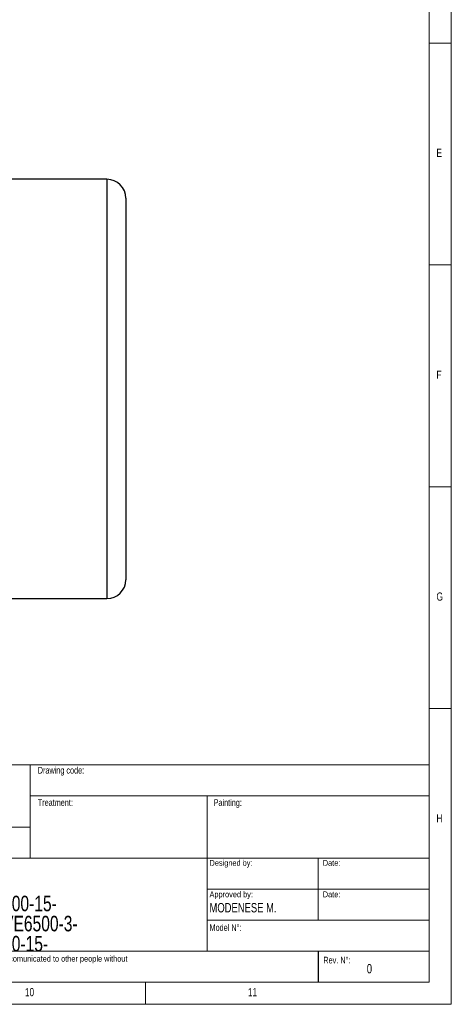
# Model space of a CAD drawing. Header units: millimetres. Extents: x 5 to 589, y 5 to 415.
# Tile 9 of 17: x 492 to 589, y 5 to 227. Entities that reach past the tile are written whole.
import ezdxf

# ---------------------------------------------------------------- set-up
doc = ezdxf.new("R2010")
doc.units = ezdxf.units.MM
doc.layers.add('CONTORNO', color=179, linetype='Continuous')
doc.styles.add('SLDTEXTSTYLE0', font='TXT', dxfattribs={"width": 0.75})

# ---------------------------------------------------------------- blocks, each defined once
blk = doc.blocks.new('SW_NOTE_0')
at = {"color": 0, "linetype": 'Continuous', "lineweight": 0, "char_height": 1.3229, "attachment_point": 1, "style": 'SLDTEXTSTYLE0'}
for s, insert in [('This document belongs to OLI Spa / Visam Srl : it must not be comunicated to other people without', (0, 1.71)), ('authorization', (0, -0.06))]:
    blk.add_mtext(s, dxfattribs=dict(at, insert=insert))
blk = doc.blocks.new('SW_NOTE_2')
at = {"color": 0, "linetype": 'Continuous', "lineweight": 0, "char_height": 3.5, "attachment_point": 1, "style": 'SLDTEXTSTYLE0'}
for s, insert in [('(MVE6500-3-36_MVE900-3-', (0, 4.51)), ('36_MVE7200-15-18_MVE9000-15-', (0, -0.01)), ('18_MVE5200-12)-85A0_(MVE6500-3-', (0, -4.54)), ('36_MVE9000-3-36_MVE7200-15-', (0, -9.07)), ('18_MVE9000-15-18)-86A0', (0, -13.59))]:
    blk.add_mtext(s, dxfattribs=dict(at, insert=insert))

msp = doc.modelspace()

# ---------------------------------------------------------------- linework, layer by layer
at = {"color": 7, "linetype": 'Continuous', "lineweight": 18}
for p, q in [((589.403, 5.095), (589.403, 415.077)), ((584.403, 10.057), (584.403, 410.039)), ((584.403, 221.761), (589.403, 221.761)), ((589.403, 171.761), (584.403, 171.761)), ((589.403, 121.761), (584.403, 121.761)), ((589.403, 71.761), (584.403, 71.761)), ((402.204, 59.057), (584.404, 59.057)), ((494.536, 59.057), (494.536, 38.057)), ((534.404, 52.057), (494.536, 52.057)), ((534.404, 52.057), (534.404, 17.057)), ((584.404, 52.057), (534.404, 52.057)), ((494.536, 45.057), (402.204, 45.057)), ((494.536, 38.057), (402.204, 38.057)), ((494.536, 38.057), (584.404, 38.057)), ((559.404, 38.057), (559.404, 24.057)), ((534.404, 31.057), (584.404, 31.057)), ((534.404, 24.057), (584.404, 24.057)), ((442.692, 17.057), (584.404, 17.057)), ((10.014, 10.057), (584.403, 10.057)), ((520.514, 10.095), (520.514, 5.095)), ((5.014, 5.095), (589.403, 5.095))]:
    msp.add_line(p, q, dxfattribs=at)
at = {"color": 7}
for p, q in [((511.869, 191.042), (485.369, 191.042)), ((511.869, 191.042), (511.869, 96.542)), ((516.119, 186.792), (516.119, 100.792)), ((485.369, 96.542), (511.869, 96.542))]:
    msp.add_line(p, q, dxfattribs=at)
for centre, start, end in [((511.869, 186.792), 0, 90), ((511.869, 100.792), 270, 0)]:
    msp.add_arc(centre, 4.25, start, end, dxfattribs=at)
at = {"layer": 'CONTORNO'}
msp.add_line((559.404, 17.057), (559.404, 10.057), dxfattribs=at)

# ---------------------------------------------------------------- block references
at = {"color": 7, "linetype": 'Continuous', "lineweight": 0}
for name, p in [('SW_NOTE_2', (445.546, 29.584)), ('SW_NOTE_0', (444.025, 14.328))]:
    msp.add_blockref(name, p, dxfattribs=at)

# ---------------------------------------------------------------- texts
at = {"color": 7, "linetype": 'Continuous', "lineweight": 0, "attachment_point": 1, "style": 'SLDTEXTSTYLE0'}
for s, insert, char_height in [('E', (586.07, 197.929), 1.852), ('F', (586.07, 147.929), 1.852), ('G', (586.07, 97.929), 1.852), ('Drawing code:', (496.283, 58.598), 1.5), ('Treatment:', (496.283, 51.324), 1.5), ('Painting:', (535.872, 51.324), 1.5), ('H', (586.07, 47.929), 1.852), ('Designed by:', (534.957, 37.635), 1.32292), ('Date:', (560.464, 37.635), 1.3229), ('Approved by:', (534.957, 30.539), 1.32292), ('Date:', (560.464, 30.539), 1.3229), ('MODENESE M.', (534.957, 27.927), 2.11667), ('Model N°:', (534.957, 23.143), 1.5), ('Rev. N°:', (560.596, 15.805), 1.5), ('0', (570.378, 14.184), 2.117), ('10', (493.4, 8.763), 1.8521), ('11', (543.608, 8.763), 1.8521)]:
    msp.add_mtext(s, dxfattribs=dict(at, insert=insert, char_height=char_height))

doc.saveas('drawing.dxf')
